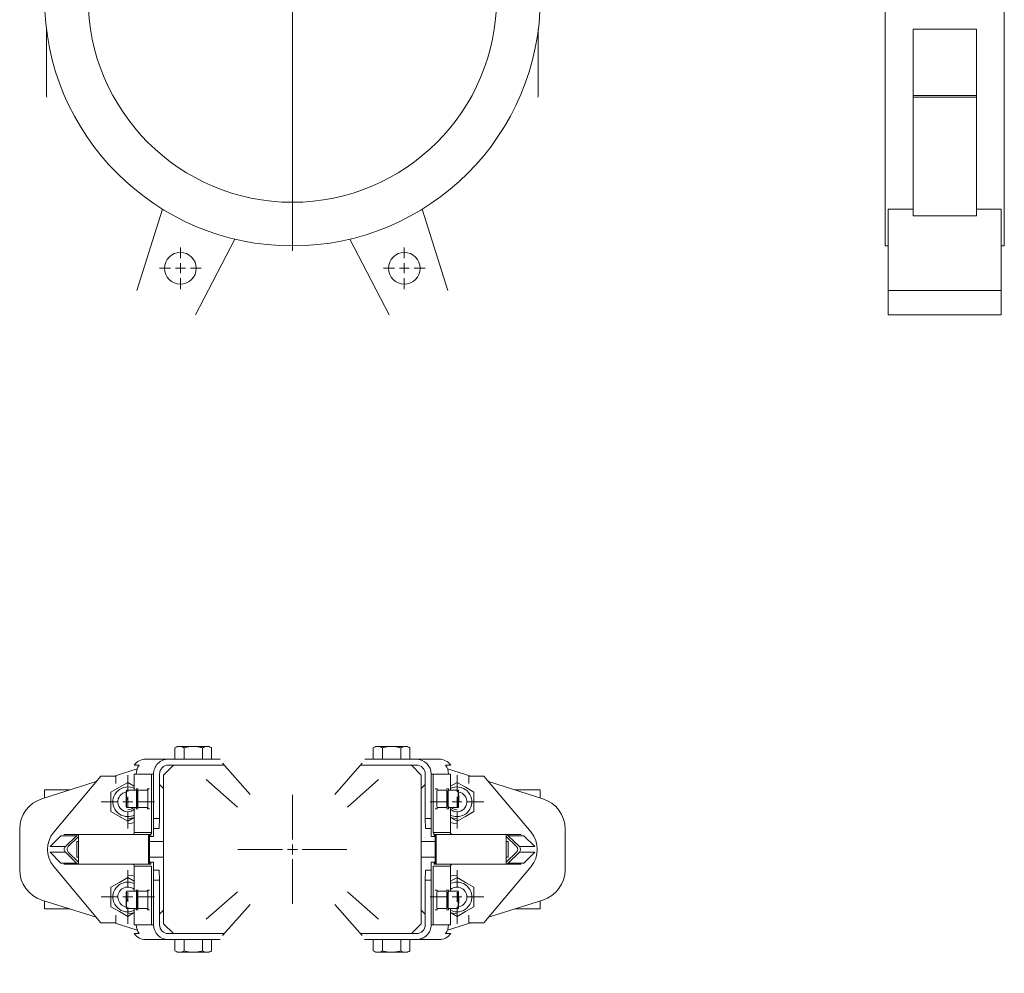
# Model space of a CAD drawing. Header units: millimetres. Extents: x -0.3 to 0.23, y 0.01 to 1.08.
# Tile 1 of 3: x -0.3 to 0.2, y 0.01 to 0.5. Entities that reach past the tile are written whole.
import ezdxf

# ---------------------------------------------------------------- set-up
doc = ezdxf.new("R2010")
doc.units = ezdxf.units.MM

# ---------------------------------------------------------------- blocks, each defined once
blk = doc.blocks.new('SW_CENTERMARKSYMBOL_5')
at = {"color": 0, "linetype": 'Continuous', "lineweight": 0}
for p, q in [((0, 0.005), (0, 0.1275)), ((-0.005, 0), (-0.1275, 0)), ((0, 0), (-0.0025, 0)), ((0, 0), (0, 0.0025)), ((0, 0), (0, -0.0025)), ((0, 0), (0.0025, 0)), ((0.005, 0), (0.1275, 0)), ((0, -0.005), (0, -0.1275))]:
    blk.add_line(p, q, dxfattribs=at)
blk = doc.blocks.new('SW_CENTERMARKSYMBOL_6')
at = {"color": 0, "linetype": 'Continuous', "lineweight": 0}
for p, q in [((0, 0.005), (0, 0.0105)), ((-0.005, 0), (-0.0105, 0)), ((0, 0), (-0.0025, 0)), ((0, 0), (0, 0.0025)), ((0, 0), (0, -0.0025)), ((0, 0), (0.0025, 0)), ((0.005, 0), (0.0105, 0)), ((0, -0.005), (0, -0.0105))]:
    blk.add_line(p, q, dxfattribs=at)
blk = doc.blocks.new('SW_CENTERMARKSYMBOL_7')
at = {"color": 0, "linetype": 'Continuous', "lineweight": 0}
for p, q in [((0, 0.005), (0, 0.0105)), ((-0.005, 0), (-0.0105, 0)), ((0, 0), (-0.0025, 0)), ((0, 0), (0, 0.0025)), ((0, 0), (0, -0.0025)), ((0, 0), (0.0025, 0)), ((0.005, 0), (0.0105, 0)), ((0, -0.005), (0, -0.0105))]:
    blk.add_line(p, q, dxfattribs=at)
blk = doc.blocks.new('SW_CENTERMARKSYMBOL_15')
at = {"color": 0, "linetype": 'Continuous', "lineweight": 0}
for p, q in [((0, 0.005), (0, 0.0135)), ((-0.005, 0), (-0.0135, 0)), ((0, 0), (-0.0025, 0)), ((0, 0), (0, 0.0025)), ((0, 0), (0, -0.0025)), ((0, 0), (0.0025, 0)), ((0.005, 0), (0.0135, 0)), ((0, -0.005), (0, -0.0135))]:
    blk.add_line(p, q, dxfattribs=at)
blk = doc.blocks.new('SW_CENTERMARKSYMBOL_16')
at = {"color": 0, "linetype": 'Continuous', "lineweight": 0}
for p, q in [((0, 0.005), (0, 0.0135)), ((-0.005, 0), (-0.0135, 0)), ((0, 0), (-0.0025, 0)), ((0, 0), (0, 0.0025)), ((0, 0), (0, -0.0025)), ((0, 0), (0.0025, 0)), ((0.005, 0), (0.0135, 0)), ((0, -0.005), (0, -0.0135))]:
    blk.add_line(p, q, dxfattribs=at)
blk = doc.blocks.new('SW_CENTERMARKSYMBOL_17')
at = {"color": 0, "linetype": 'Continuous', "lineweight": 0}
for p, q in [((0, 0.005), (0, 0.0135)), ((-0.005, 0), (-0.0135, 0)), ((0, 0), (-0.0025, 0)), ((0, 0), (0, 0.0025)), ((0, 0), (0, -0.0025)), ((0, 0), (0.0025, 0)), ((0.005, 0), (0.0135, 0)), ((0, -0.005), (0, -0.0135))]:
    blk.add_line(p, q, dxfattribs=at)
blk = doc.blocks.new('SW_CENTERMARKSYMBOL_18')
at = {"color": 0, "linetype": 'Continuous', "lineweight": 0}
for p, q in [((0, 0.005), (0, 0.0135)), ((-0.005, 0), (-0.0135, 0)), ((0, 0), (-0.0025, 0)), ((0, 0), (0, 0.0025)), ((0, 0), (0, -0.0025)), ((0, 0), (0.0025, 0)), ((0.005, 0), (0.0135, 0)), ((0, -0.005), (0, -0.0135))]:
    blk.add_line(p, q, dxfattribs=at)
blk = doc.blocks.new('SW_CENTERMARKSYMBOL_19')
at = {"color": 0, "linetype": 'Continuous', "lineweight": 0}
for p, q in [((0, 0.005), (0, 0.0275)), ((-0.005, 0), (-0.0275, 0)), ((0, 0), (-0.0025, 0)), ((0, 0), (0, 0.0025)), ((0, 0), (0, -0.0025)), ((0, 0), (0.0025, 0)), ((0.005, 0), (0.0275, 0)), ((0, -0.005), (0, -0.0275))]:
    blk.add_line(p, q, dxfattribs=at)

msp = doc.modelspace()

# ---------------------------------------------------------------- linework, layer by layer
at = {"color": 7, "linetype": 'Continuous', "lineweight": 15}
for p, q in [((0.13694, 0.63129), (0.13694, 0.38129)), ((0.19694, 0.63129), (0.19694, 0.38129)), ((-0.28602, 0.49051), (-0.28602, 0.45719)), ((-0.03802, 0.45719), (-0.03802, 0.49051)), ((0.18294, 0.49051), (0.15094, 0.49051)), ((0.15094, 0.49051), (0.15094, 0.45719)), ((0.18294, 0.49051), (0.18294, 0.45719)), ((0.18294, 0.45719), (0.15094, 0.45719)), ((0.15094, 0.45719), (0.15094, 0.4563)), ((0.18294, 0.45719), (0.18294, 0.4563)), ((0.18294, 0.4563), (0.15094, 0.4563)), ((0.15094, 0.4563), (0.15094, 0.3964)), ((0.18294, 0.4563), (0.18294, 0.3964)), ((-0.24042, 0.35883), (-0.2275, 0.39981)), ((-0.08363, 0.35883), (-0.09655, 0.39981)), ((0.15094, 0.39981), (0.13844, 0.39981)), ((0.13844, 0.35883), (0.13844, 0.39981)), ((0.19544, 0.39981), (0.18294, 0.39981)), ((0.19544, 0.35883), (0.19544, 0.39981)), ((0.18294, 0.3964), (0.15094, 0.3964)), ((-0.19102, 0.3847), (-0.21085, 0.34659)), ((-0.13303, 0.3847), (-0.11319, 0.34659)), ((0.13694, 0.38129), (0.13844, 0.38129)), ((0.19544, 0.38129), (0.19694, 0.38129)), ((0.19544, 0.35883), (0.13844, 0.35883)), ((0.13844, 0.34659), (0.13844, 0.35883)), ((0.19544, 0.34659), (0.19544, 0.35883)), ((0.19544, 0.34659), (0.13844, 0.34659)), ((-0.22005, 0.12884), (-0.22126, 0.12814)), ((-0.22126, 0.12814), (-0.22126, 0.12244)), ((-0.22005, 0.12884), (-0.21927, 0.12884)), ((-0.21863, 0.12884), (-0.21927, 0.12884)), ((-0.21863, 0.12884), (-0.21266, 0.12884)), ((-0.21664, 0.12814), (-0.21664, 0.12244)), ((-0.21138, 0.12884), (-0.21266, 0.12884)), ((-0.21138, 0.12884), (-0.20541, 0.12884)), ((-0.2074, 0.12814), (-0.2074, 0.12244)), ((-0.20477, 0.12884), (-0.20541, 0.12884)), ((-0.20477, 0.12884), (-0.20399, 0.12884)), ((-0.20278, 0.12814), (-0.20399, 0.12884)), ((-0.20278, 0.12814), (-0.20278, 0.12244)), ((-0.12005, 0.12884), (-0.12126, 0.12814)), ((-0.12126, 0.12814), (-0.12126, 0.12244)), ((-0.12005, 0.12884), (-0.11927, 0.12884)), ((-0.11863, 0.12884), (-0.11927, 0.12884)), ((-0.11863, 0.12884), (-0.11266, 0.12884)), ((-0.11664, 0.12814), (-0.11664, 0.12244)), ((-0.11138, 0.12884), (-0.11266, 0.12884)), ((-0.11138, 0.12884), (-0.10541, 0.12884)), ((-0.1074, 0.12814), (-0.1074, 0.12244)), ((-0.10477, 0.12884), (-0.10541, 0.12884)), ((-0.10477, 0.12884), (-0.10399, 0.12884)), ((-0.10278, 0.12814), (-0.10399, 0.12884)), ((-0.10278, 0.12814), (-0.10278, 0.12244)), ((-0.23925, 0.11944), (-0.24183, 0.11944)), ((-0.23602, 0.12244), (-0.22452, 0.12244)), ((-0.22202, 0.11944), (-0.22702, 0.11444)), ((-0.22452, 0.12244), (-0.19837, 0.12244)), ((-0.19647, 0.11944), (-0.22452, 0.11944)), ((-0.19728, 0.12035), (-0.18339, 0.10466)), ((-0.14065, 0.10466), (-0.12677, 0.12035)), ((-0.09952, 0.11944), (-0.12758, 0.11944)), ((-0.12557, 0.12244), (-0.09953, 0.12244)), ((-0.09702, 0.11444), (-0.10202, 0.11944)), ((-0.09953, 0.12244), (-0.08802, 0.12244)), ((-0.08222, 0.11944), (-0.0848, 0.11944)), ((-0.24025, 0.11763), (-0.25197, 0.11394)), ((-0.24173, 0.1068), (-0.24173, 0.11494)), ((-0.24173, 0.11494), (-0.23302, 0.11494)), ((-0.23302, 0.08544), (-0.23302, 0.11494)), ((-0.23302, 0.11494), (-0.23202, 0.11494)), ((-0.23202, 0.09244), (-0.23202, 0.11494)), ((-0.22902, 0.11494), (-0.22902, 0.09244)), ((-0.22702, 0.11444), (-0.22702, 0.03944)), ((-0.09702, 0.03944), (-0.09702, 0.11444)), ((-0.09502, 0.09244), (-0.09502, 0.11494)), ((-0.09202, 0.11494), (-0.09202, 0.09244)), ((-0.09102, 0.11494), (-0.09202, 0.11494)), ((-0.09102, 0.08544), (-0.09102, 0.11494)), ((-0.08232, 0.11494), (-0.09102, 0.11494)), ((-0.07208, 0.11394), (-0.0838, 0.11763)), ((-0.08232, 0.1068), (-0.08232, 0.11494)), ((-0.26098, 0.1111), (-0.28833, 0.10247)), ((-0.2586, 0.11394), (-0.28236, 0.08562)), ((-0.25102, 0.11394), (-0.2586, 0.11394)), ((-0.25102, 0.11016), (-0.25102, 0.11394)), ((-0.24927, 0.1083), (-0.24502, 0.11075)), ((-0.24502, 0.11075), (-0.24173, 0.10885)), ((-0.22702, 0.10762), (-0.22902, 0.10962)), ((-0.18974, 0.09831), (-0.20544, 0.11219)), ((-0.11861, 0.11219), (-0.1343, 0.09831)), ((-0.09502, 0.10962), (-0.09702, 0.10762)), ((-0.07902, 0.11075), (-0.08232, 0.10885)), ((-0.07477, 0.1083), (-0.07902, 0.11075)), ((-0.07302, 0.11394), (-0.07302, 0.11016)), ((-0.06545, 0.11394), (-0.07302, 0.11394)), ((-0.04168, 0.08562), (-0.06545, 0.11394)), ((-0.03571, 0.10247), (-0.06306, 0.1111)), ((-0.28702, 0.10694), (-0.28702, 0.10289)), ((-0.27417, 0.10694), (-0.28702, 0.10694)), ((-0.25352, 0.10585), (-0.24927, 0.1083)), ((-0.25352, 0.10094), (-0.25352, 0.10585)), ((-0.24579, 0.10358), (-0.24573, 0.10473)), ((-0.24073, 0.1068), (-0.24573, 0.1068)), ((-0.24573, 0.10473), (-0.24566, 0.10358)), ((-0.23973, 0.10744), (-0.24073, 0.10744)), ((-0.24009, 0.10358), (-0.24002, 0.10473)), ((-0.23503, 0.1068), (-0.24002, 0.1068)), ((-0.24002, 0.10473), (-0.23996, 0.10358)), ((-0.23403, 0.10744), (-0.23503, 0.10744)), ((-0.08902, 0.10744), (-0.09002, 0.10744)), ((-0.08402, 0.1068), (-0.08902, 0.1068)), ((-0.08332, 0.10744), (-0.08432, 0.10744)), ((-0.08402, 0.10473), (-0.08409, 0.10358)), ((-0.08395, 0.10358), (-0.08402, 0.10473)), ((-0.07832, 0.1068), (-0.08332, 0.1068)), ((-0.07832, 0.10473), (-0.07839, 0.10358)), ((-0.07825, 0.10358), (-0.07832, 0.10473)), ((-0.07052, 0.10585), (-0.07477, 0.1083)), ((-0.07052, 0.10094), (-0.07052, 0.10585)), ((-0.03702, 0.10694), (-0.04988, 0.10694)), ((-0.03702, 0.10289), (-0.03702, 0.10694)), ((-0.25352, 0.09603), (-0.25352, 0.10094)), ((-0.24579, 0.10129), (-0.24579, 0.10358)), ((-0.24566, 0.10358), (-0.24579, 0.10358)), ((-0.24573, 0.10015), (-0.24579, 0.10129)), ((-0.24566, 0.10129), (-0.24579, 0.10129)), ((-0.24566, 0.10129), (-0.24573, 0.10015)), ((-0.24566, 0.10358), (-0.24566, 0.10129)), ((-0.24009, 0.10129), (-0.24009, 0.10358)), ((-0.23996, 0.10358), (-0.24009, 0.10358)), ((-0.24002, 0.10015), (-0.24009, 0.10129)), ((-0.23996, 0.10129), (-0.24009, 0.10129)), ((-0.23996, 0.10129), (-0.24002, 0.10015)), ((-0.23996, 0.10358), (-0.23996, 0.10129)), ((-0.08409, 0.10358), (-0.08409, 0.10129)), ((-0.08409, 0.10358), (-0.08395, 0.10358)), ((-0.08409, 0.10129), (-0.08402, 0.10015)), ((-0.08409, 0.10129), (-0.08395, 0.10129)), ((-0.08402, 0.10015), (-0.08395, 0.10129)), ((-0.08395, 0.10129), (-0.08395, 0.10358)), ((-0.07839, 0.10358), (-0.07839, 0.10129)), ((-0.07839, 0.10358), (-0.07825, 0.10358)), ((-0.07839, 0.10129), (-0.07832, 0.10015)), ((-0.07839, 0.10129), (-0.07825, 0.10129)), ((-0.07832, 0.10015), (-0.07825, 0.10129)), ((-0.07825, 0.10129), (-0.07825, 0.10358)), ((-0.07052, 0.09603), (-0.07052, 0.10094)), ((-0.24927, 0.09358), (-0.25352, 0.09603)), ((-0.24573, 0.09808), (-0.24073, 0.09808)), ((-0.24173, 0.08544), (-0.24173, 0.09808)), ((-0.24073, 0.09744), (-0.23973, 0.09744)), ((-0.24002, 0.09808), (-0.23503, 0.09808)), ((-0.23503, 0.09744), (-0.23403, 0.09744)), ((-0.09002, 0.09744), (-0.08902, 0.09744)), ((-0.08902, 0.09808), (-0.08402, 0.09808)), ((-0.08432, 0.09744), (-0.08332, 0.09744)), ((-0.08332, 0.09808), (-0.07832, 0.09808)), ((-0.08232, 0.08544), (-0.08232, 0.09808)), ((-0.07477, 0.09358), (-0.07052, 0.09603)), ((-0.24502, 0.09112), (-0.24927, 0.09358)), ((-0.24173, 0.09303), (-0.24502, 0.09112)), ((-0.23202, 0.09244), (-0.23202, 0.08344)), ((-0.23202, 0.09244), (-0.22902, 0.09244)), ((-0.22902, 0.09244), (-0.22919, 0.08744)), ((-0.09502, 0.09244), (-0.09202, 0.09244)), ((-0.09485, 0.08744), (-0.09502, 0.09244)), ((-0.09202, 0.09244), (-0.09202, 0.08344)), ((-0.08232, 0.09303), (-0.07902, 0.09112)), ((-0.07902, 0.09112), (-0.07477, 0.09358)), ((-0.29952, 0.08721), (-0.29952, 0.06666)), ((-0.27729, 0.08444), (-0.2698, 0.08444)), ((-0.2698, 0.06944), (-0.2698, 0.08444)), ((-0.2698, 0.08444), (-0.23458, 0.08444)), ((-0.24173, 0.08544), (-0.23302, 0.08544)), ((-0.23458, 0.08444), (-0.23458, 0.06944)), ((-0.23458, 0.08444), (-0.23404, 0.08444)), ((-0.23404, 0.08444), (-0.23404, 0.08344)), ((-0.23343, 0.08463), (-0.23343, 0.08344)), ((-0.22919, 0.08744), (-0.23202, 0.08744)), ((-0.09202, 0.08744), (-0.09485, 0.08744)), ((-0.08232, 0.08544), (-0.09102, 0.08544)), ((-0.09061, 0.08463), (-0.09061, 0.08344)), ((-0.09001, 0.08444), (-0.09001, 0.08344)), ((-0.08947, 0.08444), (-0.09001, 0.08444)), ((-0.08947, 0.08444), (-0.08947, 0.06944)), ((-0.05424, 0.08444), (-0.08947, 0.08444)), ((-0.05424, 0.06944), (-0.05424, 0.08444)), ((-0.04675, 0.08444), (-0.05424, 0.08444)), ((-0.02452, 0.06666), (-0.02452, 0.08721)), ((-0.2842, 0.07835), (-0.2787, 0.08385)), ((-0.2787, 0.08385), (-0.27086, 0.08385)), ((-0.27648, 0.07835), (-0.27086, 0.08385)), ((-0.26984, 0.08344), (-0.27504, 0.07835)), ((-0.27077, 0.07294), (-0.27077, 0.08094)), ((-0.27077, 0.08094), (-0.2698, 0.08094)), ((-0.2698, 0.08344), (-0.26984, 0.08344)), ((-0.23404, 0.08344), (-0.23404, 0.07044)), ((-0.23343, 0.08344), (-0.23404, 0.08344)), ((-0.22702, 0.08094), (-0.23404, 0.08094)), ((-0.23202, 0.08344), (-0.23343, 0.08344)), ((-0.09001, 0.08094), (-0.09702, 0.08094)), ((-0.09202, 0.08344), (-0.09061, 0.08344)), ((-0.09001, 0.08344), (-0.09061, 0.08344)), ((-0.09001, 0.08344), (-0.09001, 0.07044)), ((-0.05421, 0.08344), (-0.05424, 0.08344)), ((-0.05424, 0.08094), (-0.05327, 0.08094)), ((-0.04901, 0.07835), (-0.05421, 0.08344)), ((-0.05327, 0.08094), (-0.05327, 0.07294)), ((-0.05319, 0.08385), (-0.04756, 0.07835)), ((-0.04534, 0.08385), (-0.05319, 0.08385)), ((-0.03984, 0.07835), (-0.04534, 0.08385)), ((-0.2842, 0.07835), (-0.27648, 0.07835)), ((-0.2787, 0.07002), (-0.2842, 0.07552)), ((-0.2842, 0.07552), (-0.27648, 0.07552)), ((-0.27086, 0.07002), (-0.27648, 0.07552)), ((-0.27504, 0.07552), (-0.26984, 0.07044)), ((-0.05421, 0.07044), (-0.04901, 0.07552)), ((-0.04756, 0.07552), (-0.05319, 0.07002)), ((-0.03984, 0.07835), (-0.04756, 0.07835)), ((-0.03984, 0.07552), (-0.04756, 0.07552)), ((-0.04534, 0.07002), (-0.03984, 0.07552)), ((-0.2787, 0.07002), (-0.27086, 0.07002)), ((-0.2698, 0.07294), (-0.27077, 0.07294)), ((-0.26984, 0.07044), (-0.2698, 0.07044)), ((-0.23404, 0.07294), (-0.22702, 0.07294)), ((-0.23404, 0.06944), (-0.23404, 0.07044)), ((-0.23404, 0.07044), (-0.23343, 0.07044)), ((-0.23343, 0.07044), (-0.23202, 0.07044)), ((-0.23343, 0.07044), (-0.23343, 0.06944)), ((-0.23202, 0.07044), (-0.23202, 0.06144)), ((-0.09702, 0.07294), (-0.09001, 0.07294)), ((-0.09202, 0.07044), (-0.09202, 0.06144)), ((-0.09061, 0.07044), (-0.09202, 0.07044)), ((-0.09061, 0.07044), (-0.09061, 0.06944)), ((-0.09061, 0.07044), (-0.09001, 0.07044)), ((-0.09001, 0.07044), (-0.09001, 0.06944)), ((-0.05327, 0.07294), (-0.05424, 0.07294)), ((-0.05424, 0.07044), (-0.05421, 0.07044)), ((-0.04534, 0.07002), (-0.05319, 0.07002)), ((-0.28236, 0.06826), (-0.2586, 0.03994)), ((-0.27729, 0.06944), (-0.2698, 0.06944)), ((-0.23458, 0.06944), (-0.2698, 0.06944)), ((-0.24173, 0.06844), (-0.23302, 0.06844)), ((-0.24173, 0.0558), (-0.24173, 0.06844)), ((-0.23458, 0.06944), (-0.23404, 0.06944)), ((-0.23404, 0.06944), (-0.23402, 0.06944)), ((-0.23343, 0.06944), (-0.23402, 0.06944)), ((-0.23302, 0.03894), (-0.23302, 0.06844)), ((-0.23202, 0.06644), (-0.22919, 0.06644)), ((-0.22919, 0.06644), (-0.22902, 0.06144)), ((-0.09502, 0.06144), (-0.09485, 0.06644)), ((-0.09485, 0.06644), (-0.09202, 0.06644)), ((-0.09102, 0.03894), (-0.09102, 0.06844)), ((-0.08232, 0.06844), (-0.09102, 0.06844)), ((-0.09002, 0.06944), (-0.09061, 0.06944)), ((-0.09001, 0.06944), (-0.09002, 0.06944)), ((-0.08947, 0.06944), (-0.09001, 0.06944)), ((-0.08947, 0.06944), (-0.05424, 0.06944)), ((-0.08232, 0.0558), (-0.08232, 0.06844)), ((-0.06545, 0.03994), (-0.04168, 0.06826)), ((-0.04675, 0.06944), (-0.05424, 0.06944)), ((-0.24927, 0.0603), (-0.25352, 0.05785)), ((-0.24502, 0.06275), (-0.24927, 0.0603)), ((-0.24173, 0.06085), (-0.24502, 0.06275)), ((-0.23202, 0.06144), (-0.23202, 0.03894)), ((-0.22902, 0.06144), (-0.23202, 0.06144)), ((-0.22902, 0.03894), (-0.22902, 0.06144)), ((-0.09502, 0.06144), (-0.09502, 0.03894)), ((-0.09202, 0.06144), (-0.09502, 0.06144)), ((-0.09202, 0.03894), (-0.09202, 0.06144)), ((-0.08232, 0.06085), (-0.07902, 0.06275)), ((-0.07902, 0.06275), (-0.07477, 0.0603)), ((-0.07477, 0.0603), (-0.07052, 0.05785)), ((-0.25352, 0.05785), (-0.25352, 0.05294)), ((-0.24073, 0.0558), (-0.24573, 0.0558)), ((-0.23973, 0.05644), (-0.24073, 0.05644)), ((-0.23503, 0.0558), (-0.24002, 0.0558)), ((-0.23403, 0.05644), (-0.23503, 0.05644)), ((-0.20544, 0.04168), (-0.18974, 0.05557)), ((-0.1343, 0.05557), (-0.11861, 0.04168)), ((-0.08902, 0.05644), (-0.09002, 0.05644)), ((-0.08402, 0.0558), (-0.08902, 0.0558)), ((-0.08332, 0.05644), (-0.08432, 0.05644)), ((-0.07832, 0.0558), (-0.08332, 0.0558)), ((-0.07052, 0.05785), (-0.07052, 0.05294)), ((-0.28833, 0.05141), (-0.26098, 0.04278)), ((-0.28702, 0.05099), (-0.28702, 0.04694)), ((-0.25352, 0.05294), (-0.25352, 0.04803)), ((-0.24579, 0.05258), (-0.24573, 0.05373)), ((-0.24579, 0.05029), (-0.24579, 0.05258)), ((-0.24566, 0.05258), (-0.24579, 0.05258)), ((-0.24573, 0.04915), (-0.24579, 0.05029)), ((-0.24566, 0.05029), (-0.24579, 0.05029)), ((-0.24573, 0.05373), (-0.24566, 0.05258)), ((-0.24566, 0.05029), (-0.24573, 0.04915)), ((-0.24566, 0.05258), (-0.24566, 0.05029)), ((-0.24009, 0.05258), (-0.24002, 0.05373)), ((-0.24009, 0.05029), (-0.24009, 0.05258)), ((-0.23996, 0.05258), (-0.24009, 0.05258)), ((-0.24002, 0.04915), (-0.24009, 0.05029)), ((-0.23996, 0.05029), (-0.24009, 0.05029)), ((-0.24002, 0.05373), (-0.23996, 0.05258)), ((-0.23996, 0.05029), (-0.24002, 0.04915)), ((-0.23996, 0.05258), (-0.23996, 0.05029)), ((-0.08402, 0.05373), (-0.08409, 0.05258)), ((-0.08409, 0.05258), (-0.08409, 0.05029)), ((-0.08409, 0.05258), (-0.08395, 0.05258)), ((-0.08409, 0.05029), (-0.08402, 0.04915)), ((-0.08409, 0.05029), (-0.08395, 0.05029)), ((-0.08395, 0.05258), (-0.08402, 0.05373)), ((-0.08402, 0.04915), (-0.08395, 0.05029)), ((-0.08395, 0.05029), (-0.08395, 0.05258)), ((-0.07832, 0.05373), (-0.07839, 0.05258)), ((-0.07839, 0.05258), (-0.07839, 0.05029)), ((-0.07839, 0.05258), (-0.07825, 0.05258)), ((-0.07839, 0.05029), (-0.07832, 0.04915)), ((-0.07839, 0.05029), (-0.07825, 0.05029)), ((-0.07825, 0.05258), (-0.07832, 0.05373)), ((-0.07832, 0.04915), (-0.07825, 0.05029)), ((-0.07825, 0.05029), (-0.07825, 0.05258)), ((-0.07052, 0.05294), (-0.07052, 0.04803)), ((-0.06306, 0.04278), (-0.03571, 0.05141)), ((-0.03702, 0.04694), (-0.03702, 0.05099)), ((-0.27417, 0.04694), (-0.28702, 0.04694)), ((-0.25352, 0.04803), (-0.24927, 0.04558)), ((-0.24927, 0.04558), (-0.24502, 0.04312)), ((-0.24573, 0.04708), (-0.24073, 0.04708)), ((-0.24502, 0.04312), (-0.24173, 0.04503)), ((-0.24173, 0.03894), (-0.24173, 0.04708)), ((-0.24073, 0.04644), (-0.23973, 0.04644)), ((-0.24002, 0.04708), (-0.23503, 0.04708)), ((-0.23503, 0.04644), (-0.23403, 0.04644)), ((-0.22902, 0.04425), (-0.22702, 0.04625)), ((-0.18339, 0.04922), (-0.19728, 0.03352)), ((-0.12677, 0.03352), (-0.14065, 0.04922)), ((-0.09702, 0.04625), (-0.09502, 0.04425)), ((-0.09002, 0.04644), (-0.08902, 0.04644)), ((-0.08902, 0.04708), (-0.08402, 0.04708)), ((-0.08432, 0.04644), (-0.08332, 0.04644)), ((-0.08332, 0.04708), (-0.07832, 0.04708)), ((-0.08232, 0.03894), (-0.08232, 0.04708)), ((-0.07902, 0.04312), (-0.08232, 0.04503)), ((-0.07477, 0.04558), (-0.07902, 0.04312)), ((-0.07052, 0.04803), (-0.07477, 0.04558)), ((-0.03702, 0.04694), (-0.04988, 0.04694)), ((-0.2586, 0.03994), (-0.25102, 0.03994)), ((-0.25197, 0.03994), (-0.24025, 0.03624)), ((-0.25102, 0.03994), (-0.25102, 0.04372)), ((-0.0838, 0.03624), (-0.07208, 0.03994)), ((-0.07302, 0.04372), (-0.07302, 0.03994)), ((-0.07302, 0.03994), (-0.06545, 0.03994)), ((-0.24173, 0.03894), (-0.23302, 0.03894)), ((-0.23202, 0.03894), (-0.23302, 0.03894)), ((-0.22702, 0.03944), (-0.22202, 0.03444)), ((-0.10202, 0.03444), (-0.09702, 0.03944)), ((-0.09202, 0.03894), (-0.09102, 0.03894)), ((-0.08232, 0.03894), (-0.09102, 0.03894)), ((-0.24183, 0.03444), (-0.23925, 0.03444)), ((-0.22452, 0.03144), (-0.23602, 0.03144)), ((-0.19647, 0.03444), (-0.22452, 0.03444)), ((-0.22452, 0.03144), (-0.19847, 0.03144)), ((-0.22126, 0.02574), (-0.22126, 0.03144)), ((-0.21664, 0.02574), (-0.21664, 0.03144)), ((-0.2074, 0.02574), (-0.2074, 0.03144)), ((-0.20278, 0.02574), (-0.20278, 0.03144)), ((-0.09952, 0.03444), (-0.12758, 0.03444)), ((-0.12567, 0.03144), (-0.09953, 0.03144)), ((-0.12126, 0.02574), (-0.12126, 0.03144)), ((-0.11664, 0.02574), (-0.11664, 0.03144)), ((-0.1074, 0.02574), (-0.1074, 0.03144)), ((-0.10278, 0.02574), (-0.10278, 0.03144)), ((-0.08802, 0.03144), (-0.09953, 0.03144)), ((-0.0848, 0.03444), (-0.08222, 0.03444)), ((-0.22126, 0.02574), (-0.22005, 0.02504)), ((-0.21927, 0.02504), (-0.22005, 0.02504)), ((-0.21863, 0.02504), (-0.21927, 0.02504)), ((-0.21266, 0.02504), (-0.21863, 0.02504)), ((-0.21138, 0.02504), (-0.21266, 0.02504)), ((-0.20541, 0.02504), (-0.21138, 0.02504)), ((-0.20477, 0.02504), (-0.20541, 0.02504)), ((-0.20399, 0.02504), (-0.20477, 0.02504)), ((-0.20399, 0.02504), (-0.20278, 0.02574)), ((-0.12126, 0.02574), (-0.12005, 0.02504)), ((-0.11927, 0.02504), (-0.12005, 0.02504)), ((-0.11863, 0.02504), (-0.11927, 0.02504)), ((-0.11266, 0.02504), (-0.11863, 0.02504)), ((-0.11138, 0.02504), (-0.11266, 0.02504)), ((-0.10541, 0.02504), (-0.11138, 0.02504)), ((-0.10477, 0.02504), (-0.10541, 0.02504)), ((-0.10399, 0.02504), (-0.10477, 0.02504)), ((-0.10399, 0.02504), (-0.10278, 0.02574))]:
    msp.add_line(p, q, dxfattribs=at)
at = {"color": 7, "linetype": 'Continuous', "lineweight": 15, "flags": 128}
for points in [[(-0.24558, 0.10244), (-0.24559, 0.10121), (-0.2456, 0.10008), (-0.24563, 0.09914), (-0.24567, 0.09847), (-0.24571, 0.09812), (-0.24575, 0.09812), (-0.24579, 0.09847), (-0.24582, 0.09914), (-0.24585, 0.10008), (-0.24587, 0.10121), (-0.24587, 0.10244), (-0.24587, 0.10367), (-0.24585, 0.1048), (-0.24582, 0.10573), (-0.24579, 0.1064), (-0.24575, 0.10675), (-0.24571, 0.10675), (-0.24567, 0.1064), (-0.24563, 0.10573), (-0.2456, 0.1048), (-0.24559, 0.10367), (-0.24558, 0.10244)], [(-0.24081, 0.1068), (-0.24079, 0.10715), (-0.24074, 0.10743), (-0.24069, 0.10733), (-0.24065, 0.10688), (-0.24061, 0.10609), (-0.24059, 0.10504), (-0.24057, 0.10379), (-0.24056, 0.10244)], [(-0.23988, 0.10244), (-0.23988, 0.10121), (-0.2399, 0.10008), (-0.23993, 0.09914), (-0.23996, 0.09847), (-0.24, 0.09812), (-0.24005, 0.09812), (-0.24009, 0.09847), (-0.24012, 0.09914), (-0.24015, 0.10008), (-0.24016, 0.10121), (-0.24017, 0.10244), (-0.24016, 0.10367), (-0.24015, 0.1048), (-0.24012, 0.10573), (-0.24009, 0.1064), (-0.24005, 0.10675), (-0.24, 0.10675), (-0.23996, 0.1064), (-0.23993, 0.10573), (-0.2399, 0.1048), (-0.23988, 0.10367), (-0.23988, 0.10244)], [(-0.23511, 0.1068), (-0.23508, 0.10715), (-0.23504, 0.10743), (-0.23499, 0.10733), (-0.23495, 0.10688), (-0.23491, 0.10609), (-0.23488, 0.10504), (-0.23487, 0.10379), (-0.23486, 0.10244)], [(-0.08894, 0.1068), (-0.08896, 0.10715), (-0.08901, 0.10743), (-0.08905, 0.10733), (-0.08909, 0.10688), (-0.08913, 0.10609), (-0.08916, 0.10504), (-0.08918, 0.10379), (-0.08919, 0.10244)], [(-0.08417, 0.10244), (-0.08416, 0.10121), (-0.08414, 0.10008), (-0.08412, 0.09914), (-0.08408, 0.09847), (-0.08404, 0.09812), (-0.084, 0.09812), (-0.08396, 0.09847), (-0.08392, 0.09914), (-0.0839, 0.10008), (-0.08388, 0.10121), (-0.08387, 0.10244), (-0.08388, 0.10367), (-0.0839, 0.1048), (-0.08392, 0.10573), (-0.08396, 0.1064), (-0.084, 0.10675), (-0.08404, 0.10675), (-0.08408, 0.1064), (-0.08412, 0.10573), (-0.08414, 0.1048), (-0.08416, 0.10367), (-0.08417, 0.10244)], [(-0.08323, 0.1068), (-0.08326, 0.10715), (-0.0833, 0.10743), (-0.08335, 0.10733), (-0.08339, 0.10688), (-0.08343, 0.10609), (-0.08346, 0.10504), (-0.08348, 0.10379), (-0.08348, 0.10244)], [(-0.07846, 0.10244), (-0.07846, 0.10121), (-0.07844, 0.10008), (-0.07841, 0.09914), (-0.07838, 0.09847), (-0.07834, 0.09812), (-0.0783, 0.09812), (-0.07826, 0.09847), (-0.07822, 0.09914), (-0.0782, 0.10008), (-0.07818, 0.10121), (-0.07817, 0.10244), (-0.07818, 0.10367), (-0.0782, 0.1048), (-0.07822, 0.10573), (-0.07826, 0.1064), (-0.0783, 0.10675), (-0.07834, 0.10675), (-0.07838, 0.1064), (-0.07841, 0.10573), (-0.07844, 0.1048), (-0.07846, 0.10367), (-0.07846, 0.10244)], [(-0.24056, 0.10244), (-0.24057, 0.10109), (-0.24059, 0.09984), (-0.24061, 0.09878), (-0.24065, 0.098), (-0.24069, 0.09754), (-0.24074, 0.09745), (-0.24079, 0.09773), (-0.24081, 0.09808)], [(-0.23486, 0.10244), (-0.23487, 0.10109), (-0.23488, 0.09984), (-0.23491, 0.09878), (-0.23495, 0.098), (-0.23499, 0.09754), (-0.23504, 0.09745), (-0.23508, 0.09773), (-0.23511, 0.09808)], [(-0.08919, 0.10244), (-0.08918, 0.10109), (-0.08916, 0.09984), (-0.08913, 0.09878), (-0.08909, 0.098), (-0.08905, 0.09754), (-0.08901, 0.09745), (-0.08896, 0.09773), (-0.08894, 0.09808)], [(-0.08348, 0.10244), (-0.08348, 0.10109), (-0.08346, 0.09984), (-0.08343, 0.09878), (-0.08339, 0.098), (-0.08335, 0.09754), (-0.0833, 0.09745), (-0.08326, 0.09773), (-0.08323, 0.09808)], [(-0.24173, 0.0931), (-0.24326, 0.09262), (-0.24502, 0.09244)], [(-0.24173, 0.09044), (-0.24306, 0.09012), (-0.24502, 0.08994)], [(-0.07902, 0.09244), (-0.08079, 0.09262), (-0.08232, 0.0931)], [(-0.08232, 0.09044), (-0.08099, 0.09012), (-0.07902, 0.08994)], [(-0.24173, 0.06343), (-0.24306, 0.06376), (-0.24502, 0.06394)], [(-0.08232, 0.06343), (-0.08099, 0.06376), (-0.07902, 0.06394)], [(-0.24558, 0.05144), (-0.24559, 0.05021), (-0.2456, 0.04908), (-0.24563, 0.04814), (-0.24567, 0.04747), (-0.24571, 0.04712), (-0.24575, 0.04712), (-0.24579, 0.04747), (-0.24582, 0.04814), (-0.24585, 0.04908), (-0.24587, 0.05021), (-0.24587, 0.05144), (-0.24587, 0.05267), (-0.24585, 0.0538), (-0.24582, 0.05473), (-0.24579, 0.0554), (-0.24575, 0.05575), (-0.24571, 0.05575), (-0.24567, 0.0554), (-0.24563, 0.05473), (-0.2456, 0.0538), (-0.24559, 0.05267), (-0.24558, 0.05144)], [(-0.24081, 0.0558), (-0.24079, 0.05615), (-0.24074, 0.05643), (-0.24069, 0.05633), (-0.24065, 0.05588), (-0.24061, 0.05509), (-0.24059, 0.05404), (-0.24057, 0.05279), (-0.24056, 0.05144)], [(-0.23988, 0.05144), (-0.23988, 0.05021), (-0.2399, 0.04908), (-0.23993, 0.04814), (-0.23996, 0.04747), (-0.24, 0.04712), (-0.24005, 0.04712), (-0.24009, 0.04747), (-0.24012, 0.04814), (-0.24015, 0.04908), (-0.24016, 0.05021), (-0.24017, 0.05144), (-0.24016, 0.05267), (-0.24015, 0.0538), (-0.24012, 0.05473), (-0.24009, 0.0554), (-0.24005, 0.05575), (-0.24, 0.05575), (-0.23996, 0.0554), (-0.23993, 0.05473), (-0.2399, 0.0538), (-0.23988, 0.05267), (-0.23988, 0.05144)], [(-0.23511, 0.0558), (-0.23508, 0.05615), (-0.23504, 0.05643), (-0.23499, 0.05633), (-0.23495, 0.05588), (-0.23491, 0.05509), (-0.23488, 0.05404), (-0.23487, 0.05279), (-0.23486, 0.05144)], [(-0.08894, 0.0558), (-0.08896, 0.05615), (-0.08901, 0.05643), (-0.08905, 0.05633), (-0.08909, 0.05588), (-0.08913, 0.05509), (-0.08916, 0.05404), (-0.08918, 0.05279), (-0.08919, 0.05144)], [(-0.08417, 0.05144), (-0.08416, 0.05021), (-0.08414, 0.04908), (-0.08412, 0.04814), (-0.08408, 0.04747), (-0.08404, 0.04712), (-0.084, 0.04712), (-0.08396, 0.04747), (-0.08392, 0.04814), (-0.0839, 0.04908), (-0.08388, 0.05021), (-0.08387, 0.05144), (-0.08388, 0.05267), (-0.0839, 0.0538), (-0.08392, 0.05473), (-0.08396, 0.0554), (-0.084, 0.05575), (-0.08404, 0.05575), (-0.08408, 0.0554), (-0.08412, 0.05473), (-0.08414, 0.0538), (-0.08416, 0.05267), (-0.08417, 0.05144)], [(-0.08323, 0.0558), (-0.08326, 0.05615), (-0.0833, 0.05643), (-0.08335, 0.05633), (-0.08339, 0.05588), (-0.08343, 0.05509), (-0.08346, 0.05404), (-0.08348, 0.05279), (-0.08348, 0.05144)], [(-0.07846, 0.05144), (-0.07846, 0.05021), (-0.07844, 0.04908), (-0.07841, 0.04814), (-0.07838, 0.04747), (-0.07834, 0.04712), (-0.0783, 0.04712), (-0.07826, 0.04747), (-0.07822, 0.04814), (-0.0782, 0.04908), (-0.07818, 0.05021), (-0.07817, 0.05144), (-0.07818, 0.05267), (-0.0782, 0.0538), (-0.07822, 0.05473), (-0.07826, 0.0554), (-0.0783, 0.05575), (-0.07834, 0.05575), (-0.07838, 0.0554), (-0.07841, 0.05473), (-0.07844, 0.0538), (-0.07846, 0.05267), (-0.07846, 0.05144)], [(-0.24056, 0.05144), (-0.24057, 0.05009), (-0.24059, 0.04884), (-0.24061, 0.04778), (-0.24065, 0.047), (-0.24069, 0.04654), (-0.24074, 0.04645), (-0.24079, 0.04673), (-0.24081, 0.04708)], [(-0.23486, 0.05144), (-0.23487, 0.05009), (-0.23488, 0.04884), (-0.23491, 0.04778), (-0.23495, 0.047), (-0.23499, 0.04654), (-0.23504, 0.04645), (-0.23508, 0.04673), (-0.23511, 0.04708)], [(-0.08919, 0.05144), (-0.08918, 0.05009), (-0.08916, 0.04884), (-0.08913, 0.04778), (-0.08909, 0.047), (-0.08905, 0.04654), (-0.08901, 0.04645), (-0.08896, 0.04673), (-0.08894, 0.04708)], [(-0.08348, 0.05144), (-0.08348, 0.05009), (-0.08346, 0.04884), (-0.08343, 0.04778), (-0.08339, 0.047), (-0.08335, 0.04654), (-0.0833, 0.04645), (-0.08326, 0.04673), (-0.08323, 0.04708)], [(-0.24173, 0.0451), (-0.24326, 0.04462), (-0.24502, 0.04444)], [(-0.07902, 0.04444), (-0.08079, 0.04462), (-0.08232, 0.0451)]]:
    msp.add_lwpolyline(points, dxfattribs=at)
at = {"color": 7, "linetype": 'Continuous', "lineweight": 15}
for centre, radius in [((-0.16202, 0.50629), 0.125), ((-0.16202, 0.50629), 0.103), ((-0.21847, 0.37002), 0.008), ((-0.10558, 0.37002), 0.008)]:
    msp.add_circle(centre, radius, dxfattribs=at)
for centre, radius, start, end in [((-0.28402, 0.45719), 0.002, 180, 206.2259), ((-0.04002, 0.45719), 0.002, 333.7741, 0), ((-0.24502, 0.10094), 0.005, 99.1351, 270), ((-0.07902, 0.10094), 0.005, 270, 80.8649), ((-0.28352, 0.08721), 0.016, 107.5, 180), ((-0.05378, 0.10125), 0.0297, 177.7098, 186.1319), ((-0.04052, 0.08721), 0.016, 0, 72.5), ((-0.24502, 0.10094), 0.004, 270, 314.3568), ((-0.24502, 0.10094), 0.005, 270, 311.2578), ((-0.07902, 0.10094), 0.005, 228.7422, 270), ((-0.07902, 0.10094), 0.004, 225.6432, 270), ((-0.27202, 0.07694), 0.0135, 140, 220), ((-0.24272, 0.08544), 0.001, 270.0161, 0.0158), ((-0.23402, 0.08544), 0.001, 306.1727, 0.0046), ((-0.09002, 0.08544), 0.001, 179.9954, 233.8273), ((-0.08132, 0.08544), 0.001, 179.9842, 269.9839), ((-0.05202, 0.07694), 0.0135, 320, 40), ((-0.28352, 0.06666), 0.016, 180, 252.5), ((-0.24272, 0.06844), 0.001, 359.9842, 89.9839), ((-0.08132, 0.06844), 0.001, 90.0161, 180.0158), ((-0.04052, 0.06666), 0.016, 287.5, 0), ((-0.24502, 0.05294), 0.005, 48.7422, 260.8649), ((-0.05378, 0.05263), 0.0297, 173.8681, 182.2902), ((-0.07902, 0.05294), 0.005, 279.1351, 131.2578)]:
    msp.add_arc(centre, radius, start, end, dxfattribs=at)
at = {"color": 8, "linetype": 'Continuous', "lineweight": 15}
for centre, start, end in [((-0.24502, 0.10094), 63.9196, 270), ((-0.07902, 0.10094), 270, 116.0804), ((-0.24502, 0.10094), 270, 296.0804), ((-0.07902, 0.10094), 243.9196, 270), ((-0.24502, 0.05294), 63.9196, 270), ((-0.07902, 0.05294), 270, 116.0804), ((-0.24502, 0.05294), 270, 296.0804), ((-0.07902, 0.05294), 243.9196, 270)]:
    msp.add_arc(centre, 0.0075, start, end, dxfattribs=at)
at = {"color": 7, "linetype": 'Continuous', "lineweight": 15}
for centre, major_axis, ratio, start_param, end_param in [((-0.23602, 0.11494), (0, 0.0075), 0.968076, 0, 0.927295), ((-0.23324, 0.11494), (0.0075, 0), 0.999437, 2.498092, 3.141593), ((-0.22452, 0.11494), (0.0075, 0), 0.999437, 1.570796, 3.141593), ((-0.22452, 0.11494), (-0.0045, 0), 0.999437, 4.712389, 6.283185), ((-0.09953, 0.11494), (-0.0075, 0), 0.999437, 3.141593, 4.712389), ((-0.09952, 0.11494), (0.0045, 0), 0.999437, 0, 1.570796), ((-0.08802, 0.11494), (0, 0.0075), 0.968076, 5.35589, 6.283185), ((-0.0908, 0.11494), (-0.0075, 0), 0.999437, 3.141593, 3.785094), ((-0.26941, 0.08244), (0.00205, 0), 0.977657, 1.763912, 2.356194), ((-0.23404, 0.08544), (0.00102, 0), 0.977657, 4.712389, 5.343354), ((-0.09001, 0.08544), (0.00102, 0), 0.977657, 4.081424, 4.712389), ((-0.05463, 0.08244), (0.00205, 0), 0.977657, 0.785398, 1.37768), ((-0.27504, 0.07694), (0.00205, 0), 0.977657, 2.356194, 3.926991), ((-0.27359, 0.07694), (0.00205, 0), 0.977657, 2.356194, 3.926991), ((-0.05045, 0.07694), (0.00205, 0), 0.977657, 5.497787, 7.068583), ((-0.04901, 0.07694), (0.00205, 0), 0.977657, 5.497787, 7.068583), ((-0.26941, 0.07144), (0.00205, 0), 0.977657, 3.926991, 4.519273), ((-0.05463, 0.07144), (0.00205, 0), 0.977657, 4.905505, 5.497787), ((-0.23324, 0.03894), (0.0075, 0), 0.999437, 3.141593, 3.785094), ((-0.22452, 0.03894), (0.0075, 0), 0.999437, 3.141593, 4.712389), ((-0.22452, 0.03894), (-0.0045, 0), 0.999437, 0, 1.570796), ((-0.09953, 0.03894), (-0.0075, 0), 0.999437, 1.570796, 3.141593), ((-0.09952, 0.03894), (0.0045, 0), 0.999437, 4.712389, 6.283185), ((-0.0908, 0.03894), (-0.0075, 0), 0.999437, 2.498092, 3.141593), ((-0.23602, 0.03894), (0, 0.0075), 0.968076, 2.214297, 3.141593), ((-0.08802, 0.03894), (0, 0.0075), 0.968076, 3.141593, 4.068888)]:
    msp.add_ellipse(centre, major_axis=major_axis, ratio=ratio, start_param=start_param, end_param=end_param, dxfattribs=at)
for points, knots in [([(-0.21927, 0.12884), (-0.21943, 0.12882), (-0.22011, 0.12873), (-0.22076, 0.12839), (-0.22126, 0.12814)], [0, 0, 0, 0, 0.241231, 1, 1, 1, 1]), ([(-0.21664, 0.12814), (-0.21697, 0.12833), (-0.2173, 0.12849), (-0.21796, 0.12873), (-0.2183, 0.12881), (-0.21863, 0.12884)], [0, 0, 0, 0, 0.5, 0.5, 1, 1, 1, 1]), ([(-0.21266, 0.12884), (-0.213, 0.12882), (-0.21333, 0.1288), (-0.214, 0.12872), (-0.21434, 0.12867), (-0.21534, 0.12849), (-0.216, 0.12833), (-0.21664, 0.12814)], [0, 0, 0, 0, 0.25, 0.25, 0.5, 0.5, 1, 1, 1, 1]), ([(-0.2074, 0.12814), (-0.20773, 0.12823), (-0.20805, 0.12832), (-0.20871, 0.12848), (-0.20905, 0.12855), (-0.21005, 0.12873), (-0.21071, 0.12881), (-0.21138, 0.12884)], [0, 0, 0, 0, 0.25, 0.25, 0.5, 0.5, 1, 1, 1, 1]), ([(-0.20541, 0.12884), (-0.20575, 0.12881), (-0.20609, 0.12873), (-0.20675, 0.12848), (-0.20708, 0.12832), (-0.2074, 0.12814)], [0, 0, 0, 0, 0.5, 0.5, 1, 1, 1, 1]), ([(-0.20278, 0.12814), (-0.20293, 0.12822), (-0.20358, 0.12858), (-0.20425, 0.12873), (-0.20477, 0.12884)], [0, 0, 0, 0, 0.221726, 1, 1, 1, 1]), ([(-0.11927, 0.12884), (-0.11943, 0.12882), (-0.12011, 0.12873), (-0.12076, 0.12839), (-0.12126, 0.12814)], [0, 0, 0, 0, 0.241232, 1, 1, 1, 1]), ([(-0.11664, 0.12814), (-0.11697, 0.12833), (-0.1173, 0.12849), (-0.11796, 0.12873), (-0.1183, 0.12881), (-0.11863, 0.12884)], [0, 0, 0, 0, 0.5, 0.5, 1, 1, 1, 1]), ([(-0.11266, 0.12884), (-0.113, 0.12882), (-0.11333, 0.1288), (-0.114, 0.12872), (-0.11434, 0.12867), (-0.11534, 0.12849), (-0.116, 0.12833), (-0.11664, 0.12814)], [0, 0, 0, 0, 0.25, 0.25, 0.5, 0.5, 1, 1, 1, 1]), ([(-0.1074, 0.12814), (-0.10773, 0.12823), (-0.10805, 0.12832), (-0.10871, 0.12848), (-0.10905, 0.12855), (-0.11005, 0.12873), (-0.11071, 0.12881), (-0.11138, 0.12884)], [0, 0, 0, 0, 0.25, 0.25, 0.5, 0.5, 1, 1, 1, 1]), ([(-0.10541, 0.12884), (-0.10575, 0.12881), (-0.10609, 0.12873), (-0.10675, 0.12848), (-0.10708, 0.12832), (-0.1074, 0.12814)], [0, 0, 0, 0, 0.5, 0.5, 1, 1, 1, 1]), ([(-0.10278, 0.12814), (-0.10293, 0.12822), (-0.10358, 0.12858), (-0.10425, 0.12873), (-0.10477, 0.12884)], [0, 0, 0, 0, 0.221726, 1, 1, 1, 1]), ([(-0.21927, 0.02504), (-0.21943, 0.02506), (-0.22011, 0.02515), (-0.22076, 0.02548), (-0.22126, 0.02574)], [0, 0, 0, 0, 0.241231, 1, 1, 1, 1]), ([(-0.21664, 0.02574), (-0.21697, 0.02555), (-0.2173, 0.02539), (-0.21796, 0.02515), (-0.2183, 0.02507), (-0.21863, 0.02504)], [0, 0, 0, 0, 0.5, 0.5, 1, 1, 1, 1]), ([(-0.21266, 0.02504), (-0.213, 0.02505), (-0.21333, 0.02508), (-0.214, 0.02516), (-0.21434, 0.02521), (-0.21534, 0.02539), (-0.216, 0.02555), (-0.21664, 0.02574)], [0, 0, 0, 0, 0.25, 0.25, 0.5, 0.5, 1, 1, 1, 1]), ([(-0.2074, 0.02574), (-0.20773, 0.02565), (-0.20805, 0.02556), (-0.20871, 0.0254), (-0.20905, 0.02533), (-0.21005, 0.02515), (-0.21071, 0.02507), (-0.21138, 0.02504)], [0, 0, 0, 0, 0.25, 0.25, 0.5, 0.5, 1, 1, 1, 1]), ([(-0.20541, 0.02504), (-0.20575, 0.02507), (-0.20609, 0.02515), (-0.20675, 0.02539), (-0.20708, 0.02555), (-0.2074, 0.02574)], [0, 0, 0, 0, 0.5, 0.5, 1, 1, 1, 1]), ([(-0.20278, 0.02574), (-0.20293, 0.02566), (-0.20358, 0.02529), (-0.20425, 0.02515), (-0.20477, 0.02504)], [0, 0, 0, 0, 0.221726, 1, 1, 1, 1]), ([(-0.11927, 0.02504), (-0.11943, 0.02506), (-0.12011, 0.02515), (-0.12076, 0.02548), (-0.12126, 0.02574)], [0, 0, 0, 0, 0.241232, 1, 1, 1, 1]), ([(-0.11664, 0.02574), (-0.11697, 0.02555), (-0.1173, 0.02539), (-0.11796, 0.02515), (-0.1183, 0.02507), (-0.11863, 0.02504)], [0, 0, 0, 0, 0.5, 0.5, 1, 1, 1, 1]), ([(-0.11266, 0.02504), (-0.113, 0.02505), (-0.11333, 0.02508), (-0.114, 0.02516), (-0.11434, 0.02521), (-0.11534, 0.02539), (-0.116, 0.02555), (-0.11664, 0.02574)], [0, 0, 0, 0, 0.25, 0.25, 0.5, 0.5, 1, 1, 1, 1]), ([(-0.1074, 0.02574), (-0.10773, 0.02565), (-0.10805, 0.02556), (-0.10871, 0.0254), (-0.10905, 0.02533), (-0.11005, 0.02515), (-0.11071, 0.02507), (-0.11138, 0.02504)], [0, 0, 0, 0, 0.25, 0.25, 0.5, 0.5, 1, 1, 1, 1]), ([(-0.10541, 0.02504), (-0.10575, 0.02507), (-0.10609, 0.02515), (-0.10675, 0.02539), (-0.10708, 0.02555), (-0.1074, 0.02574)], [0, 0, 0, 0, 0.5, 0.5, 1, 1, 1, 1]), ([(-0.10278, 0.02574), (-0.10293, 0.02566), (-0.10358, 0.02529), (-0.10425, 0.02515), (-0.10477, 0.02504)], [0, 0, 0, 0, 0.221726, 1, 1, 1, 1])]:
    msp.add_open_spline(points, degree=3, knots=knots, dxfattribs=at)

# ---------------------------------------------------------------- block references
at = {"color": 7, "linetype": 'Continuous', "lineweight": 0}
for name, p in [('SW_CENTERMARKSYMBOL_5', (-0.16202, 0.50629)), ('SW_CENTERMARKSYMBOL_7', (-0.21847, 0.37002)), ('SW_CENTERMARKSYMBOL_6', (-0.10558, 0.37002)), ('SW_CENTERMARKSYMBOL_15', (-0.24502, 0.10094)), ('SW_CENTERMARKSYMBOL_18', (-0.07902, 0.10094)), ('SW_CENTERMARKSYMBOL_19', (-0.16202, 0.07694)), ('SW_CENTERMARKSYMBOL_16', (-0.24502, 0.05294)), ('SW_CENTERMARKSYMBOL_17', (-0.07902, 0.05294))]:
    msp.add_blockref(name, p, dxfattribs=at)

doc.saveas('drawing.dxf')
